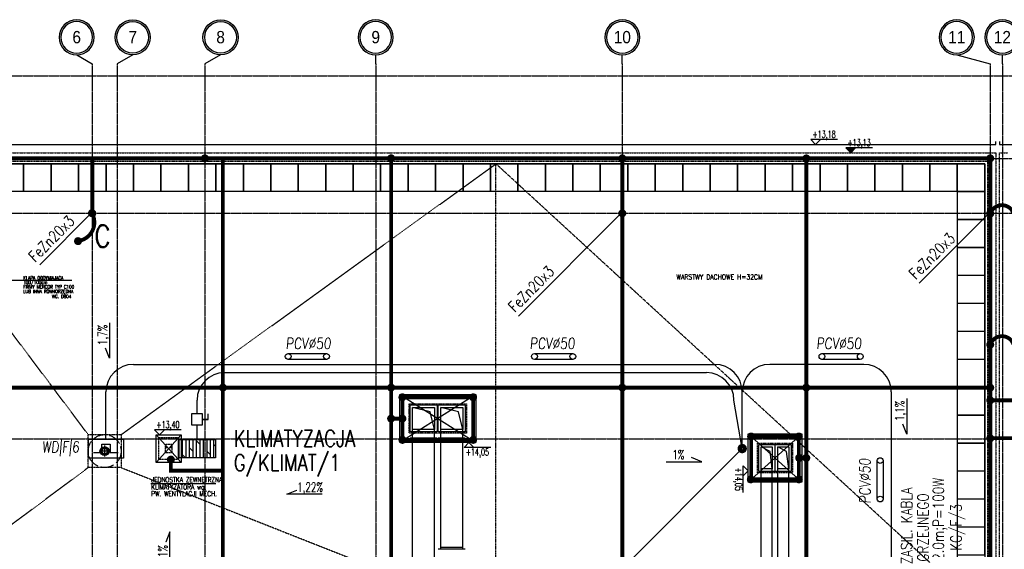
# Model space of a CAD drawing. Extents: x 3880 to 129921, y -116796 to -57711.
# Tile 61 of 110: x 51640 to 53433, y -91954 to -90991. Entities that reach past the tile are written whole.
import ezdxf
from ezdxf.enums import TextEntityAlignment as Align

# ---------------------------------------------------------------- set-up
doc = ezdxf.new("R2010")
doc.units = 0
doc.header["$LTSCALE"] = 2
for name, pattern in [('ACAD_ISO02W100', [15, 12, -3]), ('ACAD_ISO10W100', [18.5, 12, -3, 0.5, -3]), ('CENTER', [2, 1.25, -0.25, 0.25, -0.25]), ('DASHED', [0.75, 0.5, -0.25])]:
    doc.linetypes.add(name, pattern=pattern)
doc.layers.get('0').update_dxf_attribs({"color": 101, "linetype": 'CONTINUOUS'})
for name, color, linetype in [('E35', 6, 'CONTINUOUS'), ('E50', 3, 'CONTINUOUS'), ('Ins-went', 141, 'CONTINUOUS'), ('Ins-wod', 152, 'CONTINUOUS'), ('Opis-info', 2, 'CONTINUOUS'), ('Opis-rzedne', 52, 'CONTINUOUS'), ('Opis-spadki', 61, 'CONTINUOUS'), ('Os-osie glowne', 1, 'CENTER'), ('Os-osie-opis', 2, 'CONTINUOUS'), ('Pzt-chodniki-hatch', 252, 'CONTINUOUS'), ('Sch-opis', 51, 'CONTINUOUS'), ('W-idok', 9, 'CONTINUOUS'), ('W-izol-w', 144, 'CONTINUOUS'), ('W-widok-spadki', 61, 'CONTINUOUS')]:
    doc.layers.add(name, color=color, linetype=linetype)
doc.styles.add('dwg_opis duży', font='ARIAL.TTF', dxfattribs={"width": 0.9})
doc.styles.add('dwg_opis podstawowy', font='romans.shx', dxfattribs={"width": 0.9})
doc.styles.add('ROMANS', font='romans', dxfattribs={"width": 0.85})
pattern_1 = [(270, (183280.352, -495591.535), (6.35, -1e-15), []), (315, (183280.352, -495591.535), (12.69999134, 12.69999134), [8.98026, -17.9605])]

# ---------------------------------------------------------------- blocks, each defined once
blk = doc.blocks.new('A$C5F9C5678')
at = {"layer": 'E35'}
for p, q in [((-39.2, 9.9), (-39.2, 24.9)), ((-39.2, 24.9), (-24.2, 24.9)), ((-24.2, 24.9), (-24.2, 9.9)), ((-54.2, 9.9), (-39.2, 9.9)), ((-24.2, 9.9), (-9.2, 9.9))]:
    blk.add_line(p, q, dxfattribs=at)
blk.add_lwpolyline([(-63.3, 34.4), (0, 34.4), (0, 0), (-63.3, 0)], close=True, dxfattribs=at)
blk = doc.blocks.new('_kgjdskfgjkfh')
at = {"linetype": 'ACAD_ISO10W100'}
for p, q in [((10, 0), (-10, 0)), ((0, 10), (0, -10))]:
    blk.add_line(p, q, dxfattribs=at)
at = {"linetype": 'Continuous', "ltscale": 7}
for p, q in [((-8, 0), (-5, 0)), ((-7.6, 2.5), (-4.8, 1.5)), ((-6.5, 4.7), (-4, 2.9)), ((-4.7, 6.5), (-2.9, 4)), ((-2.5, 7.6), (-1.5, 4.8)), ((0, 8), (0, 5)), ((2.5, 7.6), (1.5, 4.8)), ((4.7, 6.5), (2.9, 4)), ((6.5, 4.7), (4, 2.9)), ((7.6, 2.5), (4.8, 1.5)), ((8, 0), (5, 0)), ((-7.6, -2.5), (-4.8, -1.5)), ((-6.5, -4.7), (-4, -2.9)), ((-4.7, -6.5), (-2.9, -4)), ((-2.5, -7.6), (-1.5, -4.8)), ((0, -8), (0, -5)), ((2.5, -7.6), (1.5, -4.8)), ((4.7, -6.5), (2.9, -4)), ((6.5, -4.7), (4, -2.9)), ((7.6, -2.5), (4.8, -1.5))]:
    blk.add_line(p, q, dxfattribs=at)
at = {"linetype": 'ACAD_ISO02W100'}
blk.add_circle((0, 0), 30, dxfattribs=at)
at = {"linetype": 'Continuous', "ltscale": 7}
for radius in [8, 5]:
    blk.add_circle((0, 0), radius, dxfattribs=at)
blk = doc.blocks.new('_opis_osi_liczbowy')
blk.add_hatch(color=256).paths.add_polyline_path([(32, 32), (32, 28.8, -1), (32, -28.8), (32, -32, 1)])
for radius in [32, 28.8]:
    blk.add_circle((32, 0), radius)
at = {"style": 'dwg_opis duży', "width": 0.9}
blk.add_attdef('AXNAMEH', text='', height=22.4, rotation=90, dxfattribs=at).set_placement((32, 0), align=Align.MIDDLE_CENTER)
blk = doc.blocks.new('dwg_kota kons 50')
blk.add_hatch(color=256).paths.add_polyline_path([(9, 9), (-9, 9), (0, 0)])
blk.add_lwpolyline([(39.75, 9), (-9, 9), (0, 0), (9, 9)])
at = {"style": 'dwg_opis podstawowy', "width": 0.6}
blk.add_attdef('KOTA_KONS', text='', height=12.75, dxfattribs=at).set_placement((15.375, 8.25), align=Align.BOTTOM_CENTER)
blk = doc.blocks.new('dwg_kota arch 50')
blk.add_lwpolyline([(39.75, 9), (-9, 9), (0, 0), (9, 9)])
at = {"style": 'dwg_opis podstawowy', "width": 0.6}
blk.add_attdef('KOTA_ARCH', text='', height=12.75, dxfattribs=at).set_placement((15.375, 8.25), align=Align.BOTTOM_CENTER)
blk = doc.blocks.new('SPADKI')
at = {"ltscale": 25}
blk.add_lwpolyline([(0, 0), (0, -70), (-8, -50), (-8, -50)], dxfattribs=at)
at = {"ltscale": 25, "style": 'ROMANS', "width": 0.7}
blk.add_attdef('SP%', text='', height=18, rotation=90, dxfattribs=at).set_placement((-4.9, -24), align=Align.CENTER)

msp = doc.modelspace()

# ---------------------------------------------------------------- hatches: boundary and pattern name
at = {"layer": 'Ins-went'}
h = msp.add_hatch(dxfattribs=at)
h.set_pattern_fill('DOLMIT', color=256, angle=-90, style=0)
h.set_pattern_definition(pattern_1)
h.paths.add_polyline_path([(51996.852, -91787.548), (51996.852, -91754.496), (51929.547, -91754.496), (51929.547, -91787.548)])
h = msp.add_hatch(dxfattribs=at)
h.set_pattern_fill('DOLMIT', color=256, angle=-90, style=0)
h.set_pattern_definition(pattern_1)
h.paths.add_polyline_path([(51996.852, -91787.548), (51996.852, -91754.496), (51929.547, -91754.496), (51929.547, -91787.548)])
h = msp.add_hatch(color=256, dxfattribs=at)
h.paths.add_polyline_path([(51907.175, -91765.53, 1), (51907.175, -91770.781, 1)])
h.paths.add_polyline_path([(51916.102, -91770.781, 1), (51916.102, -91765.53, 1)])

# ---------------------------------------------------------------- linework, layer by layer
at = {"color": 4, "linetype": 'Continuous'}
msp.add_line((52407.016, -91754.175), (52447.016, -91754.175), dxfattribs=at)
at = {"layer": 'E35'}
for p, q in [((51676.773, -91436.974), (51772.547, -91341.2)), ((52548.495, -91530.252), (52737.547, -91341.2)), ((52548.495, -91530.252), (52737.547, -91341.2)), ((53278.379, -91470.368), (53407.547, -91341.2)), ((53278.379, -91470.368), (53407.547, -91341.2)), ((52955.921, -91770.957), (52463.15, -92263.727))]:
    msp.add_line(p, q, dxfattribs=at)
at = {"layer": 'E35', "ltscale": 0.5}
msp.add_line((51983.2, -91717.994), (51983.2, -91707.994), dxfattribs=at)
at = {"layer": 'E35', "elevation": -1180.5}
for points in [[(52129.105, -91598.166), (52198.989, -91598.166)], [(52198.989, -91608.661), (52129.105, -91608.661)], [(52577.604, -91598.166), (52647.487, -91598.166)], [(52647.487, -91608.661), (52577.604, -91608.661)], [(53101.035, -91598.166), (53170.919, -91598.166)], [(53170.919, -91608.661), (53101.035, -91608.661)], [(53201.881, -91862.773), (53201.881, -91792.89)], [(53212.377, -91792.89), (53212.377, -91862.773)]]:
    msp.add_lwpolyline(points, dxfattribs=at)
at = {"layer": 'E35', "ltscale": 0.5}
for points in [[(51953.2, -91727.994), (51973.2, -91727.994), (51973.2, -91707.994), (51953.2, -91707.994)], [(51973.2, -91717.994), (51983.2, -91717.994), (51983.2, -91717.994), (51973.2, -91717.994)]]:
    msp.add_lwpolyline(points, close=True, dxfattribs=at)
at = {"layer": 'E35'}
for centre in [(52129.105, -91603.413, -1180.5), (52198.989, -91603.413, -1180.5), (52577.604, -91603.413, -1180.5), (52647.487, -91603.413, -1180.5), (53101.035, -91603.413, -1180.5), (53170.919, -91603.413, -1180.5), (53207.129, -91792.89, -1180.5), (53207.129, -91862.773, -1180.5)]:
    msp.add_circle(centre, 5.248, dxfattribs=at)
at = {"layer": 'E50'}
for p, q in [((51847.409, -91617.889), (52905.921, -91617.889)), ((53177.258, -91617.889), (53005.921, -91617.889)), ((52013.2, -91632.889), (52890.921, -91632.889)), ((51797.409, -91753.773), (51797.409, -91667.889)), ((51963.2, -91707.994), (51963.2, -91682.889)), ((52955.921, -91770.957), (52940.921, -91682.889)), ((52955.921, -91770.957), (52955.921, -91667.889)), ((53227.258, -91667.889), (53227.258, -91984.301)), ((51963.2, -91754.496), (51963.2, -91727.994))]:
    msp.add_line(p, q, dxfattribs=at)
at = {"layer": 'E50', "const_width": 7}
for points in [[(51973.797, -91243.022, -1), (51981.297, -91243.022, -1)], [(52312.863, -91243.022, -1), (52320.363, -91243.022, -1)], [(53068.797, -91243.203, -1), (53076.297, -91243.203, -1)], [(53403.797, -91243.022, -1), (53411.297, -91243.022, -1)], [(51775.626, -91342.791, -1), (51768.126, -91342.791, -1)], [(53407.547, -91339.943, -1), (53407.547, -91347.443, -1)], [(51750.297, -91393.65, -1), (51742.797, -91393.65, -1)], [(53407.547, -91578.222, -1), (53407.547, -91585.722, -1)], [(52006.581, -91660.031, -1), (52014.081, -91660.031, -1)], [(52312.863, -91660.031, -1), (52320.363, -91660.031, -1)], [(52733.797, -91660.031, -1), (52741.297, -91660.031, -1)], [(53068.797, -91660.031, -1), (53076.297, -91660.031, -1)], [(53403.797, -91660.031, -1), (53411.297, -91660.031, -1)], [(52333.465, -91677.675, -1), (52340.965, -91677.675, -1)], [(52462.266, -91677.675, -1), (52469.766, -91677.675, -1)], [(53403.797, -91683.133, -1), (53411.297, -91683.133, -1)], [(52312.863, -91716.425, -1), (52320.363, -91716.425, -1)], [(52333.465, -91716.425, -1), (52340.965, -91716.425, -1)], [(52333.465, -91755.175, -1), (52340.965, -91755.175, -1)], [(52462.266, -91755.175, -1), (52469.766, -91755.175, -1)], [(52968.369, -91749.022, -1), (52975.869, -91749.022, -1)], [(53055.293, -91749.022, -1), (53062.793, -91749.022, -1)], [(53403.797, -91752.156, -1), (53411.297, -91752.156, -1)], [(52950.921, -91770.957, 1), (52960.921, -91770.957, 1)], [(51919.338, -91791.022, -1), (51911.838, -91791.022, -1)], [(53055.865, -91788.022, -1), (53063.365, -91788.022, -1)], [(53068.797, -91788.022, -1), (53076.297, -91788.022, -1)], [(52967.797, -91827.022, -1), (52975.297, -91827.022, -1)], [(53055.293, -91827.022, -1), (53062.793, -91827.022, -1)]]:
    msp.add_lwpolyline(points, format="xyb", close=True, dxfattribs=at)
at = {"layer": 'E50', "ltscale": 15, "const_width": 7}
for points in [[(52737.638, -91246.771, 1), (52737.456, -91239.273, 1)], [(51772.638, -91346.771, 1), (51772.456, -91339.273, 1)], [(52737.638, -91346.771, 1), (52737.456, -91339.273, 1)], [(53407.638, -91346.771, 1), (53407.456, -91339.273, 1)]]:
    msp.add_lwpolyline(points, format="xyb", close=True, dxfattribs=at)
at = {"layer": 'E50', "const_width": 7}
for points in [[(51337.547, -91243.022), (53407.547, -91243.022)], [(51772.547, -91343.022), (51772.547, -91243.022)], [(52010.331, -92085.022), (52010.331, -91243.022)], [(52316.613, -92085.022), (52316.613, -91243.022)], [(52737.547, -92085.022), (52737.547, -91243.022)], [(53072.547, -92085.022), (53072.547, -91243.022)], [(53407.547, -91243.022), (53407.547, -92085.022)], [(53407.547, -91660.031), (51337.547, -91660.031)], [(52337.215, -91677.675), (52466.016, -91677.675), (52466.016, -91755.175), (52337.215, -91755.175), (52337.215, -91677.675)], [(53407.547, -91683.133), (53536.547, -91683.133), (53536.547, -91752.156), (53407.547, -91752.156)], [(52337.215, -91716.425), (52316.613, -91716.425)], [(52971.547, -91749.022), (53059.043, -91749.022), (53059.043, -91827.022), (52972.119, -91827.022), (52972.119, -91749.022)], [(52010.331, -91811.187), (51915.588, -91811.187), (51915.588, -91791.022)], [(53059.615, -91788.022), (53072.547, -91788.022)]]:
    msp.add_lwpolyline(points, dxfattribs=at)
for points in [[(53407.547, -91343.693, -0.71386373), (53449.818, -91343.022, -2.21832926)], [(51771.876, -91342.791, -0.53407799), (51746.547, -91393.304, -2.21832926)], [(53407.547, -91581.972, -0.71386373), (53449.818, -91581.301, -2.21832926)]]:
    msp.add_lwpolyline(points, format="xyb", dxfattribs=at)
at = {"layer": 'E50'}
for centre, start, end in [((51847.409, -91667.889), 90, 180), ((52905.921, -91667.889), 0, 90), ((53005.921, -91667.889), 90, 180), ((53177.258, -91667.889), 0, 90), ((52013.2, -91682.889), 90, 180), ((52890.921, -91682.889), 360, 90)]:
    msp.add_arc(centre, 50, start, end, dxfattribs=at)
at = {"layer": 'Ins-went'}
for p, q in [((52351.215, -91740.675), (52351.215, -91691.675)), ((52351.215, -91691.675), (52400.215, -91691.675)), ((52387.715, -91704.175), (52355.715, -91696.175)), ((52355.715, -91736.175), (52355.715, -91696.175)), ((52355.715, -91696.175), (52395.715, -91696.175)), ((52395.715, -91696.175), (52395.715, -91736.175)), ((52400.215, -91691.675), (52400.215, -91740.675)), ((52402.516, -91740.675), (52402.516, -91691.675)), ((52402.516, -91691.675), (52451.516, -91691.675)), ((52439.016, -91704.175), (52407.016, -91696.175)), ((52407.016, -91736.175), (52407.016, -91696.175)), ((52407.016, -91696.175), (52447.016, -91696.175)), ((52447.016, -91696.175), (52447.016, -91736.175)), ((52451.516, -91691.675), (52451.516, -91740.675)), ((52395.715, -91736.175), (52387.715, -91704.175)), ((52447.016, -91736.175), (52439.016, -91704.175)), ((52395.715, -91736.175), (52355.715, -91736.175)), ((52355.715, -92014.975), (52355.715, -91736.175)), ((52395.715, -92014.975), (52395.715, -91736.175)), ((52447.016, -91736.175), (52407.016, -91736.175)), ((52407.016, -91954.175), (52407.016, -91736.175)), ((52447.016, -91954.175), (52447.016, -91736.175)), ((52400.215, -91740.675), (52351.215, -91740.675)), ((52351.215, -91751.175), (52400.215, -91751.175)), ((52355.715, -91754.175), (52395.715, -91754.175)), ((52451.516, -91740.675), (52402.516, -91740.675)), ((52402.516, -91751.175), (52451.516, -91751.175)), ((52986.047, -91812.522), (52986.047, -91763.522)), ((52986.047, -91763.522), (53015.047, -91763.522)), ((53006.547, -91776.022), (52990.547, -91768.022)), ((52990.547, -91808.022), (52990.547, -91768.022)), ((52990.547, -91768.022), (53010.547, -91768.022)), ((53010.547, -91768.022), (53010.547, -91808.022)), ((53015.047, -91763.522), (53015.047, -91812.522)), ((53016.115, -91812.522), (53016.115, -91763.522)), ((53016.115, -91763.522), (53045.115, -91763.522)), ((53036.615, -91776.022), (53020.615, -91768.022)), ((53020.615, -91808.022), (53020.615, -91768.022)), ((53020.615, -91768.022), (53040.615, -91768.022)), ((53040.615, -91768.022), (53040.615, -91808.022)), ((53045.115, -91763.522), (53045.115, -91812.522)), ((53010.547, -91808.022), (53006.547, -91776.022)), ((53040.615, -91808.022), (53036.615, -91776.022)), ((53010.547, -91808.022), (52990.547, -91808.022)), ((52990.547, -92668.222), (52990.547, -91808.022)), ((53010.547, -92668.222), (53010.547, -91808.022)), ((53040.615, -91808.022), (53020.615, -91808.022)), ((53020.615, -92668.222), (53020.615, -91808.022)), ((53040.615, -92668.222), (53040.615, -91808.022)), ((53015.047, -91812.522), (52986.047, -91812.522)), ((53045.115, -91812.522), (53016.115, -91812.522)), ((52447.016, -91951.175), (52407.016, -91951.175)), ((52451.516, -91954.175), (52402.516, -91954.175))]:
    msp.add_line(p, q, dxfattribs=at)
msp.add_lwpolyline([(51996.852, -91754.496), (51996.852, -91787.548), (51929.547, -91787.548), (51929.547, -91754.496)], close=True, dxfattribs=at)
at = {"layer": 'Opis-info', "linetype": 'Continuous', "ltscale": 0.5}
msp.add_line((51879.046, -91834.824), (51997.503, -91834.824), dxfattribs=at)
at = {"layer": 'Os-osie glowne'}
for points in [[(51772.547, -91070.848), (51772.547, -96645.018)], [(51817.547, -91070.848), (51817.547, -96575.018)], [(51977.547, -91070.848), (51977.547, -96575.018)], [(52288.547, -91070.848), (52288.547, -96575.018)], [(52737.547, -91070.848), (52737.547, -96575.018)], [(53407.547, -91070.848), (53407.547, -96575.018)], [(53429.547, -91070.848), (53429.547, -96575.018)], [(50525.547, -91093.022), (62792.547, -91093.022)], [(50525.547, -91243.022), (62792.547, -91243.022)], [(50525.547, -91343.022), (62792.547, -91343.022)], [(50525.547, -91753.022), (62792.547, -91753.022)]]:
    msp.add_lwpolyline(points, dxfattribs=at)
at = {"layer": 'Os-osie-opis'}
for points in [[(51744.065, -91054.848), (51772.547, -91070.848)], [(51846.035, -91054.848), (51817.547, -91070.848)], [(52006.035, -91054.848), (51977.547, -91070.848)], [(52288.547, -91070.848), (52288.547, -91054.848)], [(52737.547, -91070.848), (52737.547, -91054.848)], [(53346.565, -91054.848), (53407.547, -91070.848)], [(53429.547, -91070.848), (53429.547, -91054.848)]]:
    msp.add_lwpolyline(points, dxfattribs=at)
at = {"layer": 'Pzt-chodniki-hatch'}
for points in [[(51597.547, -91253.022), (51597.547, -91303.022), (51647.547, -91303.022), (51647.547, -91253.022)], [(51647.547, -91253.022), (51647.547, -91303.022), (51697.547, -91303.022), (51697.547, -91253.022)], [(51697.547, -91253.022), (51697.547, -91303.022), (51747.547, -91303.022), (51747.547, -91253.022)], [(51747.547, -91253.022), (51747.547, -91303.022), (51797.547, -91303.022), (51797.547, -91253.022)], [(51797.547, -91253.022), (51797.547, -91303.022), (51847.547, -91303.022), (51847.547, -91253.022)], [(51847.547, -91253.022), (51847.547, -91303.022), (51897.547, -91303.022), (51897.547, -91253.022)], [(51897.547, -91253.022), (51897.547, -91303.022), (51947.547, -91303.022), (51947.547, -91253.022)], [(51947.547, -91253.022), (51947.547, -91303.022), (51997.547, -91303.022), (51997.547, -91253.022)], [(51997.547, -91253.022), (51997.547, -91303.022), (52047.547, -91303.022), (52047.547, -91253.022)], [(52047.547, -91253.022), (52047.547, -91303.022), (52097.547, -91303.022), (52097.547, -91253.022)], [(52097.547, -91253.022), (52097.547, -91303.022), (52147.547, -91303.022), (52147.547, -91253.022)], [(52147.547, -91253.022), (52147.547, -91303.022), (52197.547, -91303.022), (52197.547, -91253.022)], [(52197.547, -91253.022), (52197.547, -91303.022), (52247.547, -91303.022), (52247.547, -91253.022)], [(52247.547, -91253.022), (52247.547, -91303.022), (52297.547, -91303.022), (52297.547, -91253.022)], [(52297.547, -91253.022), (52297.547, -91303.022), (52347.547, -91303.022), (52347.547, -91253.022)], [(52347.547, -91253.022), (52347.547, -91303.022), (52397.547, -91303.022), (52397.547, -91253.022)], [(52397.547, -91253.022), (52397.547, -91303.022), (52447.547, -91303.022), (52447.547, -91253.022)], [(52447.547, -91253.022), (52447.547, -91303.022), (52497.547, -91303.022), (52497.547, -91253.022)], [(52497.547, -91253.022), (52497.547, -91303.022), (52547.547, -91303.022), (52547.547, -91253.022)], [(52547.547, -91253.022), (52547.547, -91303.022), (52597.547, -91303.022), (52597.547, -91253.022)], [(52597.547, -91253.022), (52597.547, -91303.022), (52647.547, -91303.022), (52647.547, -91253.022)], [(52647.547, -91253.022), (52647.547, -91303.022), (52697.547, -91303.022), (52697.547, -91253.022)], [(52697.547, -91253.022), (52697.547, -91303.022), (52747.547, -91303.022), (52747.547, -91253.022)], [(52747.547, -91253.022), (52747.547, -91303.022), (52797.547, -91303.022), (52797.547, -91253.022)], [(52797.547, -91253.022), (52797.547, -91303.022), (52847.547, -91303.022), (52847.547, -91253.022)], [(52847.547, -91253.022), (52847.547, -91303.022), (52897.547, -91303.022), (52897.547, -91253.022)], [(52897.547, -91253.022), (52897.547, -91303.022), (52947.547, -91303.022), (52947.547, -91253.022)], [(52947.547, -91253.022), (52947.547, -91303.022), (52997.547, -91303.022), (52997.547, -91253.022)], [(52997.547, -91253.022), (52997.547, -91303.022), (53047.547, -91303.022), (53047.547, -91253.022)], [(53047.547, -91253.022), (53047.547, -91303.022), (53097.547, -91303.022), (53097.547, -91253.022)], [(53097.547, -91253.022), (53097.547, -91303.022), (53147.547, -91303.022), (53147.547, -91253.022)], [(53147.547, -91253.022), (53147.547, -91303.022), (53197.547, -91303.022), (53197.547, -91253.022)], [(53197.547, -91253.022), (53197.547, -91303.022), (53247.547, -91303.022), (53247.547, -91253.022)], [(53247.547, -91253.022), (53247.547, -91303.022), (53297.547, -91303.022), (53297.547, -91253.022)], [(53297.547, -91253.022), (53297.547, -91303.022), (53347.547, -91303.022), (53347.547, -91253.022)], [(53347.547, -91253.022), (53347.547, -91303.022), (53397.547, -91303.022), (53397.547, -91253.022)], [(53347.547, -91303.872), (53347.547, -91353.872), (53397.547, -91353.872), (53397.547, -91303.872)], [(53347.547, -91354.722), (53347.547, -91404.722), (53397.547, -91404.722), (53397.547, -91354.722)], [(53347.547, -91405.572), (53347.547, -91455.572), (53397.547, -91455.572), (53397.547, -91405.572)], [(53347.547, -91456.422), (53347.547, -91506.422), (53397.547, -91506.422), (53397.547, -91456.422)], [(53347.547, -91507.272), (53347.547, -91557.272), (53397.547, -91557.272), (53397.547, -91507.272)], [(53347.547, -91558.122), (53347.547, -91608.122), (53397.547, -91608.122), (53397.547, -91558.122)], [(53347.547, -91608.972), (53347.547, -91658.972), (53397.547, -91658.972), (53397.547, -91608.972)], [(53347.547, -91659.822), (53347.547, -91709.822), (53397.547, -91709.822), (53397.547, -91659.822)], [(53347.547, -91710.672), (53347.547, -91760.672), (53397.547, -91760.672), (53397.547, -91710.672)], [(53347.547, -91761.522), (53347.547, -91811.522), (53397.547, -91811.522), (53397.547, -91761.522)], [(53347.547, -91812.372), (53347.547, -91862.372), (53397.547, -91862.372), (53397.547, -91812.372)], [(53347.547, -91863.222), (53347.547, -91913.222), (53397.547, -91913.222), (53397.547, -91863.222)], [(53347.547, -91914.072), (53347.547, -91964.072), (53397.547, -91964.072), (53397.547, -91914.072)]]:
    msp.add_lwpolyline(points, close=True, dxfattribs=at)
for points in [[(51397.547, -91303.022), (53347.547, -91303.022)], [(53347.547, -91303.022), (53347.547, -92015.022)]]:
    msp.add_lwpolyline(points, dxfattribs=at)
at = {"layer": 'Sch-opis'}
msp.add_lwpolyline([(51735.457, -91465.099), (51549.771, -91465.099)], dxfattribs=at)
at = {"layer": 'W-idok', "linetype": 'DASHED', "ltscale": 0.5}
msp.add_line((53424.547, -92023.522), (53424.547, -91233.022), dxfattribs=at)
for points in [[(51327.547, -91233.022), (53417.547, -91233.022)], [(53417.547, -91233.022), (53417.547, -94422.022)], [(53424.547, -91233.022), (53439.547, -91233.022)], [(51342.547, -91248.022), (53402.547, -91248.022)], [(53402.547, -91248.022), (53402.547, -94407.022)]]:
    msp.add_lwpolyline(points, dxfattribs=at)
for points in [[(52466.016, -91755.175), (52337.215, -91755.175), (52337.215, -91677.675), (52466.016, -91677.675)], [(52454.016, -91743.175), (52349.215, -91743.175), (52349.215, -91689.675), (52454.016, -91689.675)], [(51893.547, -91751.022), (51929.547, -91751.022), (51929.547, -91791.022), (51893.547, -91791.022)], [(52971.547, -91749.022), (53059.615, -91749.022), (53059.615, -91827.022), (52971.547, -91827.022)], [(51905.547, -91763.022), (51917.547, -91763.022), (51917.547, -91779.022), (51905.547, -91779.022)], [(52983.547, -91761.022), (53047.615, -91761.022), (53047.615, -91815.022), (52983.547, -91815.022)]]:
    msp.add_lwpolyline(points, close=True, dxfattribs=at)
at = {"layer": 'W-izol-w', "linetype": 'Continuous'}
for points in [[(51312.547, -91218.022), (53417.547, -91218.022)], [(53417.547, -91218.022), (53417.547, -91212.522)], [(53424.547, -91212.522), (53424.547, -91218.022)], [(53424.547, -91218.022), (53454.547, -91218.022)], [(51347.547, -91253.022), (53397.547, -91253.022)], [(53397.547, -91253.022), (53397.547, -94402.022)], [(52332.215, -91672.675), (52471.016, -91760.175)], [(52471.016, -91672.675), (52332.215, -91760.175)], [(51888.547, -91746.022), (51934.547, -91796.022)], [(51934.547, -91746.022), (51888.547, -91796.022)], [(52966.547, -91744.022), (53064.615, -91832.022)], [(52966.547, -91832.022), (53064.615, -91744.022)]]:
    msp.add_lwpolyline(points, dxfattribs=at)
for points in [[(52471.016, -91760.175), (52332.215, -91760.175), (52332.215, -91672.675), (52471.016, -91672.675)], [(51888.547, -91746.022), (51934.547, -91746.022), (51934.547, -91796.022), (51888.547, -91796.022)], [(52966.547, -91744.022), (53064.615, -91744.022), (53064.615, -91832.022), (52966.547, -91832.022)]]:
    msp.add_lwpolyline(points, close=True, dxfattribs=at)
at = {"layer": 'W-widok-spadki', "linetype": 'DASHED', "ltscale": 0.5}
for points in [[(51825.047, -91745.616), (52507.547, -91253.022)], [(52507.547, -92075.022), (52507.547, -91253.022)], [(53337.547, -92015.022), (52507.547, -91253.022)], [(51765.047, -91745.616), (51567.547, -91483.022)], [(51765.047, -91805.616), (51577.547, -91945.022)], [(51825.047, -91805.616), (52507.547, -92075.022)]]:
    msp.add_lwpolyline(points, dxfattribs=at)
msp.add_lwpolyline([(51765.047, -91745.616), (51825.047, -91745.616), (51825.047, -91805.616), (51765.047, -91805.616)], close=True, dxfattribs=at)

# ---------------------------------------------------------------- block references
at = {"layer": 'E35'}
msp.add_blockref('A$C5F9C5678', (51829.081, -91788.14), dxfattribs=at)
at = {"layer": 'Ins-wod', "rotation": 270}
msp.add_blockref('_kgjdskfgjkfh', (51795.047, -91775.616), dxfattribs=at)
at = {"layer": 'Opis-rzedne'}
for name, p, values in [('dwg_kota arch 50', (53089.603, -91218.022), {'KOTA_ARCH': '+13,18'}), ('dwg_kota kons 50', (53153.398, -91233.022), {'KOTA_KONS': '+13,13'}), ('dwg_kota arch 50', (51894.797, -91746.033), {'KOTA_ARCH': '+13,40'})]:
    msp.add_blockref(name, p, dxfattribs=at).add_auto_attribs(values)
ref = msp.add_blockref('dwg_kota arch 50', (52458.363, -91760.175), dxfattribs=dict(at, xscale=-1, rotation=180))
ref.add_attrib('KOTA_ARCH', '+14,05', dxfattribs={"layer": '0', "height": 12.75, "style": 'dwg_opis podstawowy', "width": 0.6}).set_placement((52473.738, -91787.247), align=Align.BOTTOM_CENTER)
ref = msp.add_blockref('dwg_kota arch 50', (52966.547, -91811.317), dxfattribs=dict(at, xscale=-1, rotation=90))
ref.add_attrib('KOTA_ARCH', '+14,05', dxfattribs={"layer": '0', "height": 12.75, "rotation": 270, "style": 'dwg_opis podstawowy', "width": 0.6}).set_placement((52939.476, -91826.692), align=Align.BOTTOM_CENTER)
at = {"layer": 'Opis-spadki', "xscale": 0.9245656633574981, "yscale": 0.924565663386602, "zscale": 0.9245656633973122}
for p, values in [((51803.998, -91542.034), {'SP%': '1,7%'}), ((53255.512, -91680.144), {'SP%': '1,1%'})]:
    msp.add_blockref('SPADKI', p, dxfattribs=at).add_auto_attribs(values)
at = {"layer": 'Opis-spadki'}
ref = msp.add_blockref('SPADKI', (52817.423, -91794.885), dxfattribs=dict(at, xscale=-0.9245656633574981, yscale=0.924565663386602, zscale=0.9245656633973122, rotation=90))
ref.add_attrib('SP%', '1%', dxfattribs={"layer": '0', "ltscale": 25, "height": 16.6422, "style": 'ROMANS', "width": 0.7}).set_placement((52839.656, -91790.358), align=Align.CENTER)
at = {"layer": 'Opis-spadki', "xscale": 0.9245656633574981, "yscale": 0.924565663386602, "zscale": 0.9245656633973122, "rotation": 270}
msp.add_blockref('SPADKI', (52191.201, -91853.969), dxfattribs=at).add_auto_attribs({'SP%': '1,22%'})
at = {"layer": 'Opis-spadki'}
ref = msp.add_blockref('SPADKI', (51913.774, -91987.413), dxfattribs=dict(at, xscale=-0.9245656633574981, yscale=0.924565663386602, zscale=0.9245656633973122, rotation=180))
ref.add_attrib('SP%', '3,1%', dxfattribs={"layer": '0', "ltscale": 25, "height": 16.6422, "rotation": 90, "style": 'ROMANS', "width": 0.7}).set_placement((51909.247, -91965.179), align=Align.CENTER)
at = {"layer": 'Os-osie-opis'}
ref = msp.add_blockref('_opis_osi_liczbowy', (51744.065, -91054.848), dxfattribs=dict(at, xscale=-1, rotation=270))
ref.add_attrib('AXNAMEH', '6', dxfattribs={"layer": '0', "height": 22.4, "style": 'dwg_opis duży', "width": 0.9}).set_placement((51744.065, -91022.558), align=Align.MIDDLE_CENTER)
ref = msp.add_blockref('_opis_osi_liczbowy', (51846.035, -91054.848), dxfattribs=dict(at, rotation=90))
ref.add_attrib('AXNAMEH', '7', dxfattribs={"layer": '0', "height": 22.4, "style": 'dwg_opis duży', "width": 0.9}).set_placement((51846.145, -91022.558), align=Align.MIDDLE_CENTER)
ref = msp.add_blockref('_opis_osi_liczbowy', (52006.035, -91054.848), dxfattribs=dict(at, rotation=90))
ref.add_attrib('AXNAMEH', '8', dxfattribs={"layer": '0', "height": 22.4, "style": 'dwg_opis duży', "width": 0.9}).set_placement((52006.145, -91022.558), align=Align.MIDDLE_CENTER)
ref = msp.add_blockref('_opis_osi_liczbowy', (52288.547, -91054.848), dxfattribs=dict(at, xscale=-1, rotation=270))
ref.add_attrib('AXNAMEH', '9', dxfattribs={"layer": '0', "height": 22.4, "style": 'dwg_opis duży', "width": 0.9}).set_placement((52288.547, -91022.558), align=Align.MIDDLE_CENTER)
ref = msp.add_blockref('_opis_osi_liczbowy', (52737.547, -91054.848), dxfattribs=dict(at, xscale=-1, rotation=270))
ref.add_attrib('AXNAMEH', '10', dxfattribs={"layer": '0', "height": 22.4, "style": 'dwg_opis duży', "width": 0.9}).set_placement((52737.547, -91022.558), align=Align.MIDDLE_CENTER)
ref = msp.add_blockref('_opis_osi_liczbowy', (53346.565, -91054.848), dxfattribs=dict(at, xscale=-1, rotation=270))
ref.add_attrib('AXNAMEH', '11', dxfattribs={"layer": '0', "height": 22.4, "style": 'dwg_opis duży', "width": 0.9}).set_placement((53346.565, -91022.558), align=Align.MIDDLE_CENTER)
ref = msp.add_blockref('_opis_osi_liczbowy', (53429.547, -91054.848), dxfattribs=dict(at, xscale=-1, rotation=270))
ref.add_attrib('AXNAMEH', '12', dxfattribs={"layer": '0', "height": 22.4, "style": 'dwg_opis duży', "width": 0.9}).set_placement((53429.547, -91022.558), align=Align.MIDDLE_CENTER)

# ---------------------------------------------------------------- texts
at = {"layer": 'E35', "style": 'ROMANS', "width": 0.8}
for p in [(51668.32, -91433.009), (53271.728, -91464.6), (53271.728, -91464.6), (52541.844, -91524.484), (52541.844, -91524.484)]:
    msp.add_text('FeZn20x3', height=20, rotation=45, dxfattribs=at).set_placement(p)
at = {"layer": 'E35', "style": 'ROMANS', "oblique": 5, "width": 0.8}
for rotation, p in [(360, (52124.713, -91589.721, -2361)), (360, (52568.962, -91589.721, -2361)), (360, (53090.663, -91589.721, -2361)), (90, (53189.272, -91871.206, -1180.5))]:
    msp.add_text('PCV%%C50', height=20, rotation=rotation, dxfattribs=at).set_placement(p)
msp.add_text('WD|F|6', height=20, dxfattribs=at).set_placement((51680.952, -91778.027))
at = {"layer": 'E35', "style": 'ROMANS', "width": 0.8}
for s, p in [('ZASIL. KABLA ', (53255.076, -91906.14)), ('L=2.0m;P=100W', (53316.022, -91914.427)), ('GRZEJNEGO', (53285.175, -91914.427)), ('KG/F/3', (53346.869, -91914.427))]:
    msp.add_text(s, height=20, rotation=90, dxfattribs=at).set_placement(p, align=Align.MIDDLE)
at = {"layer": 'E50', "ltscale": 50, "style": 'ROMANS', "width": 0.8}
msp.add_text('C', height=40, dxfattribs=at).set_placement((51776.775, -91404.587))
at = {"layer": 'E50', "style": 'ROMANS', "width": 0.8}
for s, p in [('KLIMATYZACJA', (52030.138, -91767.574)), ('G/KLIMAT/1', (52030.138, -91811.692))]:
    msp.add_text(s, height=30, rotation=360, dxfattribs=at).set_placement(p)
at = {"layer": 'Opis-info', "linetype": 'Continuous', "ltscale": 0.5, "style": 'ROMANS', "width": 0.7}
for s, p in [('JEDNOSTKA ZEWNĘTRZNA', (51879.885, -91832.27)), ('KLIMATYZATORA wg.', (51879.885, -91845.557)), ('PW. WENTYLACJI MECH.', (51879.885, -91857.724))]:
    msp.add_text(s, height=9, dxfattribs=at).set_placement(p)
at = {"layer": 'Sch-opis', "style": 'ROMANS', "width": 0.7}
for s, p in [('100/100cm', (51646.861, -91471.798)), ('KLAPA ODDYMIAJĄCA', (51646.861, -91463.823)), ('FIRMY MERCOR TYP C100', (51646.861, -91479.837)), ('LUB INNA RÓWNORZĘDNA', (51646.861, -91488.227)), ('WG. D804', (51699.151, -91497.362))]:
    msp.add_text(s, height=6.3, dxfattribs=at).set_placement(p)
at = {"layer": 'Sch-opis', "insert": (52992.85, -91454.257), "char_height": 9, "width": 203.76147, "attachment_point": 3, "style": 'ROMANS'}
msp.add_mtext('WARSTWY DACHOWE H=32CM', dxfattribs=at)

doc.saveas('drawing.dxf')
